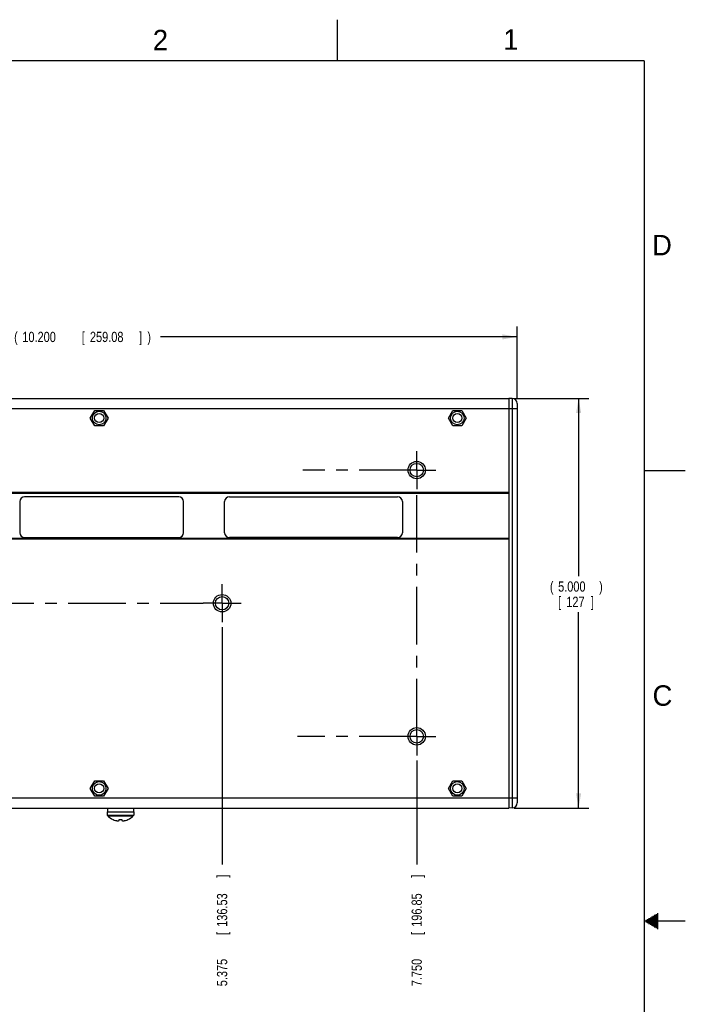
# Model space of a CAD drawing. Header units: inches. Extents: x 0 to 34, y 0 to 22.
# Tile 89 of 89: x 25.9 to 34, y 10 to 22. Entities that reach past the tile are written whole.
import ezdxf

# ---------------------------------------------------------------- set-up
doc = ezdxf.new("R2010")
doc.units = ezdxf.units.IN
doc.header["$LTSCALE"] = 1.87
doc.header["$MEASUREMENT"] = 0
doc.linetypes.add('CENTER', pattern=[0.6, 0.375, -0.075, 0.075, -0.075])
doc.layers.get('0').update_dxf_attribs({"linetype": 'CONTINUOUS'})
for name, color, linetype in [('DEFAULT_1', 7, 'CENTER'), ('DIMENSIONS', 7, 'CONTINUOUS'), ('REF_DIM', 7, 'CONTINUOUS')]:
    doc.layers.add(name, color=color, linetype=linetype)
doc.styles.get("Standard").update_dxf_attribs({"font": 'txt', "width": 0.8})
doc.dimstyles.new('DIMSTYLE_1', dxfattribs={"dimtxt": 0.125, "dimasz": 0.18, "dimexe": 0.18, "dimexo": 0.0625, "dimgap": 0.09, "dimtad": 0, "dimtih": 1, "dimtoh": 1, "dimdec": 3, "dimzin": 4, "dimdsep": 46, "dimtxsty": 'STANDARD', "dimblk": '_FILLED', "dimblk1": '_FILLED', "dimblk2": '_FILLED', "dimcen": 0.09, "dimadec": 0, "dimazin": 0, "dimtp": 0.001, "dimtm": 0.001, "dimtfac": 1, "dimtdec": 3, "dimtofl": 0, "dimtmove": 0, "dimatfit": 3, "dimldrblk": '_FILLED', "dimfxl": 1, "dimtolj": 1, "dimtzin": 4, "dimarcsym": 0})
doc.dimstyles.get("Standard").update_dxf_attribs({"dimtxt": 0.125, "dimasz": 0.18, "dimexe": 0.18, "dimexo": 0.0625, "dimgap": 0.09, "dimtad": 0, "dimtih": 1, "dimtoh": 1, "dimdec": 3, "dimzin": 4, "dimdsep": 46, "dimtxsty": 'STANDARD', "dimblk": '_FILLED', "dimblk1": '_FILLED', "dimblk2": '_FILLED', "dimcen": 0.09, "dimadec": 0, "dimazin": 0, "dimtol": 1, "dimtp": 0.01, "dimtm": 0.01, "dimtfac": 1, "dimtdec": 3, "dimtofl": 0, "dimtmove": 0, "dimatfit": 3, "dimldrblk": '_FILLED', "dimfxl": 1, "dimtolj": 1, "dimtzin": 4, "dimarcsym": 0})

# ---------------------------------------------------------------- blocks, each defined once
blk = doc.blocks.new('*D30')
at = {"layer": 'DIMENSIONS', "color": 2, "linetype": 'CONTINUOUS'}
blk.add_line((30.723, 12.96), (30.723, 11.691), dxfattribs=at)
at = {"layer": 'DIMENSIONS', "color": 2, "linetype": 'CONTINUOUS', "width": 0.8}
for s, p in [(']', (30.785, 11.529)), ('196.85', (30.785, 10.929)), ('[', (30.785, 10.829)), ('7.750', (30.785, 10.204))]:
    blk.add_text(s, height=0.125, rotation=90, dxfattribs=at).set_placement(p)
blk = doc.blocks.new('_FILLED')
at = {"color": 0, "linetype": 'BYBLOCK'}
blk.add_solid([(0, 0), (-1, 0.174), (-1, -0.174)], dxfattribs=at)
blk = doc.blocks.new('*D35')
at = {"layer": 'DIMENSIONS', "color": 2, "linetype": 'CONTINUOUS'}
blk.add_line((28.348, 14.585), (28.348, 11.691), dxfattribs=at)
at = {"layer": 'DIMENSIONS', "color": 2, "linetype": 'CONTINUOUS', "width": 0.8}
for s, p in [(']', (28.41, 11.529)), ('136.53', (28.41, 10.929)), ('[', (28.41, 10.829)), ('5.375', (28.41, 10.204))]:
    blk.add_text(s, height=0.125, rotation=90, dxfattribs=at).set_placement(p)
blk = doc.blocks.new('*D38')
at = {"layer": 'REF_DIM', "color": 2, "linetype": 'CONTINUOUS'}
for p, q in [((21.748, 17.316), (21.748, 18.254)), ((31.948, 17.377), (31.948, 18.254)), ((21.748, 18.129), (25.748, 18.129)), ((31.948, 18.129), (27.598, 18.129))]:
    blk.add_line(p, q, dxfattribs=at)
at = {"layer": 'REF_DIM', "color": 2, "linetype": 'CONTINUOUS', "xscale": 0.18, "yscale": 0.18, "zscale": 0.18, "rotation": 180}
blk.add_blockref('_FILLED', (21.748, 18.129), dxfattribs=at)
at = {"layer": 'REF_DIM', "color": 2, "linetype": 'CONTINUOUS', "xscale": 0.18, "yscale": 0.18, "zscale": 0.18}
blk.add_blockref('_FILLED', (31.948, 18.129), dxfattribs=at)
at = {"layer": 'REF_DIM', "color": 2, "linetype": 'CONTINUOUS', "width": 0.8}
for s, p in [('(', (25.81, 18.066)), ('10.200', (25.91, 18.066)), ('[', (26.635, 18.066)), ('259.08', (26.735, 18.066)), (']', (27.335, 18.066)), (')', (27.435, 18.066))]:
    blk.add_text(s, height=0.125, dxfattribs=at).set_placement(p)
blk = doc.blocks.new('*D39')
at = {"layer": 'REF_DIM', "color": 2, "linetype": 'CONTINUOUS'}
for p, q in [((31.91, 17.379), (32.823, 17.379)), ((32.698, 17.379), (32.698, 15.208)), ((32.698, 12.379), (32.698, 14.77)), ((31.91, 12.379), (32.823, 12.379))]:
    blk.add_line(p, q, dxfattribs=at)
at = {"layer": 'REF_DIM', "color": 2, "linetype": 'CONTINUOUS', "xscale": 0.18, "yscale": 0.18, "zscale": 0.18}
for p, rotation in [((32.698, 17.379), 90), ((32.698, 12.379), 270)]:
    blk.add_blockref('_FILLED', p, dxfattribs=dict(at, rotation=rotation))
at = {"layer": 'REF_DIM', "color": 2, "linetype": 'CONTINUOUS', "width": 0.8}
for s, p in [('(', (32.348, 15.02)), ('5.000', (32.448, 15.02)), (')', (32.948, 15.02)), ('[', (32.448, 14.833)), ('127', (32.548, 14.833)), (']', (32.848, 14.833))]:
    blk.add_text(s, height=0.125, dxfattribs=at).set_placement(p)

msp = doc.modelspace()

# ---------------------------------------------------------------- linework, layer by layer
at = {"color": 2, "linetype": 'CONTINUOUS'}
for p, q in [((29.75, 22), (29.75, 21.5)), ((33.5, 16.5), (34, 16.5)), ((33.6039, 11.06), (33.6697, 11.06)), ((33.6213, 11.07), (33.6697, 11.07)), ((33.6386, 11.08), (33.6697, 11.08)), ((33.6559, 11.09), (33.6697, 11.09)), ((34, 11), (33.5, 11)), ((33.5173, 11.01), (33.6697, 11.01)), ((33.5173, 10.99), (33.6697, 10.99)), ((33.5347, 11.02), (33.6697, 11.02)), ((33.5347, 10.98), (33.6697, 10.98)), ((33.552, 11.03), (33.6697, 11.03)), ((33.552, 10.97), (33.6697, 10.97)), ((33.5693, 11.04), (33.6697, 11.04)), ((33.5693, 10.96), (33.6697, 10.96)), ((33.5866, 11.05), (33.6697, 11.05)), ((33.5866, 10.95), (33.6697, 10.95)), ((33.6039, 10.94), (33.6697, 10.94)), ((33.6213, 10.93), (33.6697, 10.93)), ((33.6386, 10.92), (33.6697, 10.92)), ((33.6559, 10.91), (33.6697, 10.91))]:
    msp.add_line(p, q, dxfattribs=at)
at = {"color": 7, "linetype": 'CONTINUOUS'}
for p, q in [((21.848, 17.3786), (31.848, 17.3786)), ((31.8876, 17.3773), (31.848, 17.3786)), ((31.848, 17.3786), (31.848, 12.3786)), ((31.8876, 17.3773), (31.8876, 12.38)), ((31.948, 17.3148), (31.948, 12.4425)), ((21.748, 17.2536), (31.948, 17.2536)), ((26.7397, 17.1386), (26.7938, 17.2324)), ((26.7938, 17.2324), (26.9021, 17.2324)), ((26.9021, 17.2324), (26.9562, 17.1386)), ((31.1097, 17.1386), (31.1638, 17.2324)), ((31.1638, 17.2324), (31.2721, 17.2324)), ((31.2721, 17.2324), (31.3262, 17.1386)), ((26.7938, 17.0449), (26.7397, 17.1386)), ((26.9562, 17.1386), (26.9021, 17.0449)), ((31.1638, 17.0449), (31.1097, 17.1386)), ((31.3262, 17.1386), (31.2721, 17.0449)), ((26.9021, 17.0449), (26.7938, 17.0449)), ((31.2721, 17.0449), (31.1638, 17.0449)), ((31.848, 16.2286), (21.848, 16.2286)), ((31.848, 16.2186), (21.848, 16.2186)), ((25.878, 16.1186), (25.878, 15.7386)), ((27.818, 16.1786), (25.938, 16.1786)), ((27.878, 15.7386), (27.878, 16.1186)), ((28.378, 15.7386), (28.378, 16.1186)), ((28.438, 16.1786), (30.488, 16.1786)), ((30.548, 16.1186), (30.548, 15.7386)), ((31.848, 15.6686), (21.848, 15.6686)), ((31.848, 15.6586), (21.848, 15.6586)), ((25.938, 15.6786), (27.818, 15.6786)), ((30.488, 15.6786), (28.438, 15.6786)), ((26.7397, 12.6186), (26.7938, 12.7124)), ((26.7938, 12.5249), (26.7397, 12.6186)), ((26.7938, 12.7124), (26.9021, 12.7124)), ((26.9021, 12.7124), (26.9562, 12.6186)), ((26.9562, 12.6186), (26.9021, 12.5249)), ((31.1097, 12.6186), (31.1638, 12.7124)), ((31.1638, 12.5249), (31.1097, 12.6186)), ((31.1638, 12.7124), (31.2721, 12.7124)), ((31.2721, 12.7124), (31.3262, 12.6186)), ((31.3262, 12.6186), (31.2721, 12.5249)), ((21.748, 12.5036), (31.948, 12.5036)), ((26.9021, 12.5249), (26.7938, 12.5249)), ((31.2721, 12.5249), (31.1638, 12.5249)), ((21.848, 12.3786), (31.848, 12.3786)), ((26.948, 12.3786), (26.948, 12.3336)), ((27.268, 12.3786), (27.268, 12.3336)), ((31.8876, 12.38), (31.848, 12.3786)), ((26.947, 12.3336), (27.269, 12.3336)), ((26.947, 12.3336), (26.947, 12.2934)), ((26.947, 12.2934), (27.269, 12.2934)), ((26.9514, 12.2827), (27.2645, 12.2827)), ((27.269, 12.3336), (27.269, 12.2934)), ((27.093, 12.2277), (27.093, 12.238)), ((27.123, 12.238), (27.123, 12.2277))]:
    msp.add_line(p, q, dxfattribs=at)
at = {"color": 7, "linetype": 'CONTINUOUS', "const_width": 0.02}
for points in [[(33.5, 21.5), (0.5, 21.5)], [(33.5, 0.5), (33.5, 21.5)]]:
    msp.add_lwpolyline(points, dxfattribs=at)
at = {"color": 7, "linetype": 'CONTINUOUS'}
for centre, radius in [((26.848, 17.1386), 0.083), ((26.848, 17.1386), 0.056), ((31.218, 17.1386), 0.083), ((31.218, 17.1386), 0.056), ((30.723, 16.5036), 0.1065), ((30.723, 16.5036), 0.082), ((28.348, 14.8786), 0.1065), ((28.348, 14.8786), 0.082), ((30.723, 13.2536), 0.1065), ((30.723, 13.2536), 0.082), ((26.848, 12.6186), 0.083), ((26.848, 12.6186), 0.056), ((31.218, 12.6186), 0.083), ((31.218, 12.6186), 0.056)]:
    msp.add_circle(centre, radius, dxfattribs=at)
for centre, radius, start, end in [((31.8855, 17.3148), 0.0625, 0, 88), ((25.938, 16.1186), 0.06, 90, 180), ((27.818, 16.1186), 0.06, 0, 90), ((28.438, 16.1186), 0.06, 90, 180), ((30.488, 16.1186), 0.06, 0, 90), ((25.938, 15.7386), 0.06, 180, 270), ((27.818, 15.7386), 0.06, 270, 360), ((28.438, 15.7386), 0.06, 180, 270), ((30.488, 15.7386), 0.06, 270, 360), ((31.8855, 12.4425), 0.0625, 272, 360), ((26.962, 12.2934), 0.015, 180, 225.48667), ((27.108, 12.4419), 0.2233, 225.48667, 245.94509), ((27.108, 12.4419), 0.2233, 294.05491, 314.51333), ((27.254, 12.2934), 0.015, 314.51333, 360), ((27.108, 12.4419), 0.2227, 246.23747, 254.10632), ((27.108, 12.4419), 0.2227, 285.89368, 293.76253)]:
    msp.add_arc(centre, radius, start, end, dxfattribs=at)
for points in [[(27.017, 12.2381), (27.017, 12.2381), (27.017, 12.2382), (27.0171, 12.2382)], [(27.017, 12.238), (27.017, 12.238), (27.017, 12.2381), (27.017, 12.2381)], [(27.0171, 12.2382), (27.0171, 12.2383), (27.0172, 12.2384), (27.0172, 12.2385)], [(27.1987, 12.2385), (27.1987, 12.2384), (27.1988, 12.2383), (27.1988, 12.2382)], [(27.1988, 12.2382), (27.1989, 12.2382), (27.1989, 12.2381), (27.1989, 12.2381)], [(27.1989, 12.2381), (27.1989, 12.2381), (27.1989, 12.238), (27.199, 12.238)]]:
    msp.add_open_spline(points, degree=3, dxfattribs=at)
for points, knots in [([(27.0172, 12.2385), (27.0174, 12.2384), (27.0177, 12.2382), (27.018, 12.2381), (27.0182, 12.238)], [0, 0, 0, 0, 0.5004916, 1, 1, 1, 1]), ([(27.047, 12.2277), (27.049, 12.2272), (27.053, 12.2263), (27.0589, 12.2252), (27.0647, 12.2243), (27.0704, 12.2236), (27.0742, 12.2233), (27.0761, 12.2232)], [0, 0, 0, 0, 0.2138215, 0.4161694, 0.6126849, 0.8071477, 1, 1, 1, 1]), ([(27.0761, 12.2232), (27.0776, 12.2234), (27.0804, 12.2238), (27.0847, 12.2248), (27.0888, 12.226), (27.0916, 12.2271), (27.093, 12.2277)], [0, 0, 0, 0, 0.2513689, 0.496989, 0.7432371, 1, 1, 1, 1]), ([(27.093, 12.2385), (27.0963, 12.2383), (27.103, 12.238), (27.1129, 12.238), (27.1196, 12.2383), (27.1229, 12.2385)], [0, 0, 0, 0, 0.3328877, 0.6671125, 1, 1, 1, 1]), ([(27.093, 12.238), (27.093, 12.2381), (27.093, 12.2382), (27.093, 12.2384), (27.093, 12.2385)], [0, 0, 0, 0, 0.4981532, 1, 1, 1, 1]), ([(27.1229, 12.2385), (27.1229, 12.2384), (27.1229, 12.2382), (27.1229, 12.2381), (27.123, 12.238)], [0, 0, 0, 0, 0.5018532, 1, 1, 1, 1]), ([(27.123, 12.2277), (27.1243, 12.2271), (27.1271, 12.226), (27.1312, 12.2248), (27.1355, 12.2238), (27.1383, 12.2234), (27.1398, 12.2232)], [0, 0, 0, 0, 0.2567629, 0.503011, 0.7486311, 1, 1, 1, 1]), ([(27.1398, 12.2232), (27.1417, 12.2233), (27.1455, 12.2236), (27.1512, 12.2243), (27.157, 12.2252), (27.1629, 12.2263), (27.1669, 12.2272), (27.169, 12.2277)], [0, 0, 0, 0, 0.1928523, 0.3873151, 0.5838306, 0.7861785, 1, 1, 1, 1]), ([(27.1977, 12.238), (27.1979, 12.2381), (27.1982, 12.2382), (27.1985, 12.2384), (27.1987, 12.2385)], [0, 0, 0, 0, 0.4995155, 1, 1, 1, 1])]:
    msp.add_open_spline(points, degree=3, knots=knots, dxfattribs=at)
at = {"layer": 'DEFAULT_1', "color": 7, "linetype": 'CENTER'}
for p, q in [((30.723, 16.5036), (30.723, 16.7351)), ((30.723, 16.5036), (29.3343, 16.5036)), ((30.723, 16.5036), (30.9545, 16.5036)), ((30.723, 16.5036), (30.723, 16.2721)), ((30.723, 13.2536), (30.723, 16.2721)), ((28.348, 14.8786), (28.348, 15.1101)), ((25.348, 14.8786), (28.1165, 14.8786)), ((28.348, 14.8786), (28.1165, 14.8786)), ((28.348, 14.8786), (28.5795, 14.8786)), ((28.348, 14.8786), (28.348, 14.6471)), ((30.723, 13.2536), (29.2696, 13.2536)), ((30.723, 13.2536), (30.9545, 13.2536)), ((30.723, 13.2536), (30.723, 13.0221))]:
    msp.add_line(p, q, dxfattribs=at)

# ---------------------------------------------------------------- texts
at = {"color": 2, "linetype": 'CONTINUOUS'}
for s, p in [('2', (27.5025, 21.6262)), ('1', (31.7781, 21.6326)), ('D', (33.5947, 19.1236)), ('C', (33.6004, 13.6267))]:
    msp.add_text(s, height=0.25, dxfattribs=at).set_placement(p)

# ---------------------------------------------------------------- dimensions: what is measured, and where the dimension line sits
at = {"layer": 'DIMENSIONS', "color": 2, "linetype": 'CONTINUOUS'}
for feature_location, offset, origin, picture, middle in [((28.348, 14.5846), (0, -2.8935), (22.973, 14.6471), '*D35', (28.348, 10.9161)), ((30.723, 12.9596), (0, -1.2685), (22.973, 12.9736), '*D30', (30.723, 10.9161))]:
    dim = msp.add_ordinate_dim(feature_location=feature_location, offset=offset, dtype=1, origin=origin, dimstyle='DIMSTYLE_1', dxfattribs=at)
    dim.commit()
    dim.dimension.update_dxf_attribs({"geometry": picture, "text_midpoint": middle})
at = {"layer": 'REF_DIM', "color": 2, "linetype": 'CONTINUOUS'}
dim = msp.add_linear_dim(base=(31.948, 18.1286), p1=(21.748, 17.3161), p2=(31.948, 17.3773), dimstyle='STANDARD', dxfattribs=at)
dim.commit()
dim.dimension.update_dxf_attribs({"geometry": '*D38', "text_midpoint": (26.6725, 18.1286), "dimtype": 160})
dim = msp.add_linear_dim(base=(32.698, 12.3786), p1=(31.9105, 17.3786), p2=(31.9105, 12.3786), angle=270, dimstyle='STANDARD', dxfattribs=at)
dim.commit()
dim.dimension.update_dxf_attribs({"geometry": '*D39', "text_midpoint": (32.698, 14.9892), "dimtype": 160})

doc.saveas('drawing.dxf')
